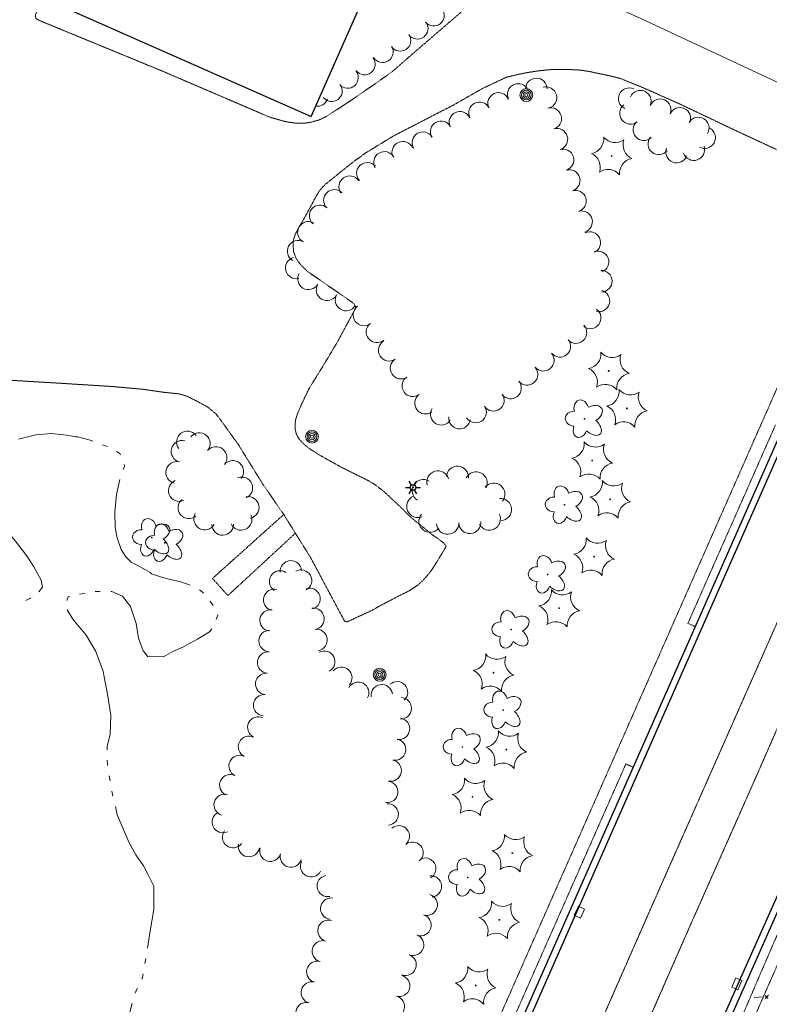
# Model space of a CAD drawing. Extents: x 386588 to 390135, y 96998 to 113606.
# Tile 6 of 93: x 387014 to 387294, y 97620 to 97988. Entities that reach past the tile are written whole.
import ezdxf

# ---------------------------------------------------------------- set-up
doc = ezdxf.new("R2010")
doc.units = 0
doc.header["$MEASUREMENT"] = 0
for name, pattern in [('Wisdot3', [0.1875, 0.125, -0.0625]), ('Wisdot5', [0.1, 0.05, -0.05]), ('Wisdot6', [0.375, 0.125, -0.0625, 0.03125, -0.0625, 0.03125, -0.0625])]:
    doc.linetypes.add(name, pattern=pattern)
for name, color, linetype, lineweight in [('E_BLD', 241, 'Continuous', 25), ('E_DRN', 40, 'Continuous', 15), ('E_DWY', 2, 'Wisdot3', 15), ('E_LAND_Vegetation', 3, 'Continuous', 15), ('E_LTG', 21, 'Continuous', 25), ('E_MISCPROP', 30, 'Continuous', 15), ('E_MISCPROP_HvyDash', 241, 'Wisdot3', 25), ('E_MISCPROP_Railing', 30, 'Continuous', 15), ('E_PATH_Sidewalk', 2, 'Wisdot5', 15), ('E_RDWY', 21, 'Continuous', 25), ('E_RDWY_C_and_G', 21, 'Continuous', 25), ('E_RDWY_PavtEdge', 200, 'Wisdot3', 15), ('E_WTR', 4, 'Wisdot6', 15), ('E_WTR_Elevations', 4, 'Continuous', 15)]:
    doc.layers.add(name, color=color, linetype=linetype, lineweight=lineweight)

# ---------------------------------------------------------------- blocks, each defined once
blk = doc.blocks.new('INLET')
at = {"layer": 'E_DRN', "flags": 128}
blk.add_lwpolyline([(-7.5, 10), (7.5, 10), (7.5, 0), (-7.5, 0)], close=True, dxfattribs=at)
blk = doc.blocks.new('LPOL')
at = {"layer": 'E_LTG'}
for p, q in [((-4, 0), (-1.5, 0)), ((-0.75, 1.3), (-2, 3.46)), ((0.75, 1.3), (2, 3.46)), ((1.5, 0), (4, 0)), ((-2, -3.46), (-0.75, -1.3)), ((2, -3.46), (0.75, -1.3))]:
    blk.add_line(p, q, dxfattribs=at)
for radius in [1.5, 1.5, 1.5, 0.125]:
    blk.add_circle((0, 0), radius, dxfattribs=at)
blk = doc.blocks.new('CTRE')
at = {"layer": 'E_LAND_Vegetation'}
blk.add_circle((0, 0), 0.223, dxfattribs=at)
for centre, start, end in [((-11.97, 8.96), 280.2067, 5.9716), ((1.81, 14.92), 220.2113, 305.9762), ((13.83, 5.89), 160.2113, 245.9762), ((-13.83, -5.9), 340.2113, 65.9762), ((-1.81, -14.93), 40.2113, 125.9762)]:
    blk.add_arc(centre, 7.87, start, end, dxfattribs=at)
at = {"layer": 'E_LAND_Vegetation', "extrusion": (0, 0, -1)}
blk.add_arc((-12.03, -9.04), 7.87, 354.0728, 79.7489, dxfattribs=at)
blk = doc.blocks.new('POLE')
at = {"layer": 'E_MISCPROP'}
for radius in [4.46, 3.35, 2.23, 1.12]:
    blk.add_circle((0, 0), radius, dxfattribs=at)
blk = doc.blocks.new('DTRE')
at = {"layer": 'E_LAND_Vegetation'}
blk.add_circle((-0.18, 0), 0.183, dxfattribs=at)
for centre, major_axis, ratio in [((-1.87, 5.32), (1.36, -4.98), 0.782863), ((4.06, 2.74), (-5.27, -2.93), 0.691916), ((-5.87, 0.15), (4.93, -0.12), 0.832022), ((-2.49, -5.24), (1.8, 4.86), 0.716896), ((3.54, -3.71), (-5.01, 4.58), 0.560249)]:
    blk.add_ellipse(centre, major_axis=major_axis, ratio=ratio, start_param=1.570796, end_param=4.712389, dxfattribs=at)

msp = doc.modelspace()

# ---------------------------------------------------------------- linework, layer by layer
at = {"layer": 'E_BLD'}
for p, q in [((386999.87, 98006.15), (387122.96, 97951.63)), ((387122.96, 97951.63), (387146.59, 98004.98))]:
    msp.add_line(p, q, dxfattribs=at)
at = {"layer": 'E_DWY', "flags": 128}
for points in [[(387134.66, 98048.86), (387140.93, 98046.11), (387135.83, 98034.84), (387132.19, 98026.08), (387150, 98018.13), (387150.47, 98018.99), (387151.82, 98021.38), (387152.98, 98023.01), (387154.03, 98023.83), (387155.47, 98024.07), (387157.31, 98024.14), (387159.72, 98023.72), (387161.39, 98023.32), (387162.58, 98023.01), (387166.15, 98021.43), (387168.62, 98020.48), (387172.46, 98018.95), (387175.92, 98017.48), (387178.93, 98016.24), (387182.32, 98014.67), (387184.32, 98013.46), (387185.87, 98011.76), (387187.38, 98009.26), (387187.9, 98007.77), (387187.95, 98005.79), (387187.53, 98003.03), (387186.3, 98000.02), (387185.52, 97998.59), (387184.98, 97997.73), (387184.2, 97996.61), (387179.2, 97990.81), (387159.24, 97973.63), (387153.2, 97968.33), (387146.67, 97963.73), (387137.67, 97957.53), (387128.67, 97951.67), (387126.03, 97950.39), (387124.55, 97950), (387122.76, 97949.5), (387120.81, 97949.19), (387119.43, 97949.18), (387118.49, 97949.22), (387117.03, 97949.19), (387114.5, 97949.57), (387112.22, 97950.03), (387111.22, 97950.39), (387110.28, 97950.61), (387109.41, 97950.89), (387108.1, 97951.24), (387107.43, 97951.46), (387067.14, 97968.74), (387022.53, 97987.08), (387021.14, 97987.7), (387020.39, 97988.27), (387020.09, 97988.97), (387020.2, 97989.81), (387023.08, 97995.87)], [(387139.16, 97879.33), (387139.74, 97880.79), (387139.16, 97881.66), (387137.9, 97882.65), (387121.6, 97893.89), (387120.4, 97895.02), (387118.93, 97896.54), (387117.38, 97898.78), (387116.48, 97901.13), (387116.26, 97903.66), (387116.42, 97905.71), (387117.08, 97907.75), (387118.36, 97910.18), (387119.4, 97911.86), (387120.46, 97913.75), (387121.61, 97915.87), (387122.91, 97918.22), (387123.91, 97920.11), (387124.47, 97921.17), (387126.18, 97924.09), (387128.09, 97926.16), (387137.93, 97934.11), (387139.73, 97935.49), (387141.51, 97936.71), (387142.75, 97937.69), (387153.6, 97944.33), (387176.34, 97956.06), (387186.99, 97962.14), (387195.91, 97966.32), (387200.34, 97967.37), (387203.41, 97968.01), (387207.66, 97968.66), (387211.91, 97969.12), (387216.86, 97969.25), (387218.75, 97969.23), (387220.86, 97969.11), (387222.96, 97968.99), (387224.61, 97968.8), (387226.13, 97968.55), (387227.23, 97968.38), (387228.72, 97968.03), (387232.07, 97967.32), (387233.4, 97967.05), (387235.11, 97966.66), (387236.76, 97966.27), (387238.64, 97965.75), (387241.8, 97964.44), (387243.93, 97963.61), (387246.03, 97962.75), (387248.68, 97961.58), (387251.28, 97960.47), (387253.48, 97959.43), (387255.66, 97958.49), (387257.98, 97957.46), (387260.04, 97956.56), (387280.46, 97946.86)], [(387280.46, 97946.86), (387304.74, 97935.58), (387313.66, 97931.81)], [(386926.67, 97857.51), (386967.8, 97855.51), (386981.49, 97855.19), (386995.02, 97854.41), (387004.9, 97853.88), (387011.83, 97853.2), (387029.19, 97852.16), (387048.2, 97850.98), (387060.05, 97849.93), (387068.01, 97848.78), (387073.62, 97848.21), (387076.6, 97847.36), (387080.24, 97845.54), (387084.23, 97843.4), (387087.49, 97840.75), (387090.22, 97837.1), (387095.98, 97829.05), (387104.82, 97814.74), (387112.81, 97803.16), (387122.69, 97787.31), (387129.43, 97774.69), (387135.15, 97764.01), (387135.57, 97763.34), (387136.46, 97763.15), (387145.94, 97767.55), (387148.81, 97769.21), (387152.36, 97771.04), (387156.24, 97773.08), (387159.61, 97774.72), (387162.65, 97776.74), (387164.67, 97778.55), (387166.76, 97780.92), (387168.23, 97782.87), (387169.85, 97785.42), (387171.18, 97787.63), (387172.27, 97789.4), (387173.19, 97791.02), (387173.25, 97791.5), (387172.41, 97792.59), (387170.34, 97794.15), (387168.1, 97795.68), (387165.2, 97798.15), (387162.76, 97800.01), (387159.81, 97802.53), (387157.56, 97804.75), (387155.4, 97806.86), (387153.52, 97808.59), (387151.91, 97810.16), (387149.61, 97812.22), (387146.65, 97814.42), (387144.4, 97815.79), (387134.51, 97820.7), (387126.45, 97825.17), (387122.9, 97827.41), (387121.49, 97828.42), (387119.98, 97829.72), (387118.71, 97831.1), (387117.91, 97832.25), (387117.34, 97833.66), (387117.08, 97834.88), (387117, 97835.81), (387117.07, 97837.31), (387117.25, 97838.68), (387117.66, 97840.06), (387118.36, 97841.86), (387119.02, 97843.41), (387122.11, 97849.98), (387128, 97859.49), (387132.88, 97867.69), (387139.16, 97879.33)]]:
    msp.add_lwpolyline(points, dxfattribs=at)
at = {"layer": 'E_LAND_Vegetation'}
for centre, radius, start, end in [((387168.74, 97989.37), 3.96, 219.5908, 39.5754), ((387162.66, 97984.49), 3.96, 216.1245, 36.1092), ((387156.25, 97979.99), 3.96, 213.8872, 33.8719), ((387149.66, 97975.75), 3.96, 211.4886, 31.4732), ((387142.94, 97971.16), 3.96, 217.9721, 37.9567), ((387136.64, 97966.17), 3.96, 221.1796, 41.1643), ((387207.01, 97961.94), 4.02, 0.2298, 180.2145), ((387130.66, 97961.2), 3.96, 217.2296, 37.2143), ((387200.28, 97959.88), 4.02, 25.2342, 205.2189), ((387210.63, 97958.7), 4.02, 285.7326, 105.7173), ((387241.67, 97958.32), 4.01, 65.2926, 245.2773), ((387125.3, 97959.43), 3.96, 260.998, 341.3574), ((387192.94, 97956.53), 4.02, 24.1615, 204.1462), ((387245.86, 97957.38), 4.01, 336.636, 156.6206), ((387253.23, 97954.19), 4.01, 336.636, 156.6206), ((387185.82, 97953.02), 4.02, 26.7844, 206.769), ((387212.42, 97950.89), 4.02, 286.6471, 106.6318), ((387242.14, 97952.83), 4.01, 128.9334, 308.9181), ((387260.6, 97951.01), 4.01, 336.636, 156.6206), ((387178.53, 97949.51), 4.02, 25.0413, 205.0259), ((387267.46, 97947.37), 4.01, 329.735, 149.7197), ((387171.49, 97945.94), 4.02, 28.7521, 208.7368), ((387214.72, 97943.19), 4.02, 286.6471, 106.6318), ((387247.15, 97946.71), 4.01, 132.058, 312.0427), ((387269.85, 97943.75), 4.01, 240.8833, 60.868), ((387164.69, 97941.89), 4.02, 31.6817, 211.6664), ((387252.72, 97941.42), 4.01, 141.1874, 321.1721), ((387157.19, 97938.33), 4.02, 24.1673, 204.152), ((387259.37, 97938.39), 4.01, 159.4757, 339.4604), ((387265.8, 97939.28), 4.01, 198.5763, 18.561), ((387150.35, 97934.54), 4.02, 29.7585, 209.7431), ((387217.02, 97935.5), 4.02, 286.6471, 106.6318), ((387143.99, 97930.45), 4.02, 41.8092, 221.7939), ((387137.4, 97925.46), 4.02, 35.0807, 215.0654), ((387219.32, 97927.8), 4.02, 286.6471, 106.6318), ((387131.67, 97920.37), 4.02, 44.374, 224.3587), ((387221.62, 97920.11), 4.02, 286.6471, 106.6318), ((387126.34, 97914.62), 4.02, 49.3525, 229.3372), ((387223.92, 97912.41), 4.02, 286.6471, 106.6318), ((387121.98, 97908.45), 4.02, 61.2938, 241.2785), ((387226.97, 97904.65), 4.02, 295.2359, 115.2206), ((387118.13, 97901.41), 4.02, 61.2938, 241.2785), ((387230.08, 97897.42), 4.02, 290.9679, 110.9526), ((387117.45, 97895.17), 4.02, 104.2305, 284.2152), ((387122.01, 97891.09), 4.02, 149.4377, 329.4224), ((387231.27, 97890.2), 4.02, 271.8244, 91.8091), ((387128.93, 97887.02), 4.02, 149.5276, 329.5123), ((387136.02, 97883.21), 4.02, 149.1927, 329.1774), ((387230.4, 97882.9), 4.02, 254.7594, 74.7441), ((387142.72, 97877.62), 4.02, 126.3451, 306.3298), ((387227.12, 97876.51), 4.02, 233.6324, 53.6171), ((387147.55, 97871.32), 4.02, 128.8639, 308.8486), ((387221.79, 97871.04), 4.02, 223.2771, 43.2618), ((387152.15, 97864.47), 4.02, 122.6534, 302.6381), ((387215.83, 97865.93), 4.02, 218.5945, 38.5792), ((387209.65, 97860.72), 4.02, 220.2054, 40.1901), ((387156.56, 97857.78), 4.02, 123.063, 303.0477), ((387203.55, 97855.46), 4.02, 220.7923, 40.777), ((387160.94, 97851.19), 4.02, 126.2377, 306.2224), ((387197.4, 97850.38), 4.02, 219.3132, 39.2979), ((387165.69, 97844.71), 4.02, 126.2377, 306.2224), ((387191.02, 97845.78), 4.02, 214.8261, 34.8108), ((387171.53, 97840.57), 4.02, 148.0123, 327.997), ((387184.37, 97841.41), 4.02, 212.9181, 32.9028), ((387178.37, 97839.13), 4.02, 172.8855, 352.8701), ((387076.86, 97830.24), 4.06, 37.2384, 217.223), ((387081.25, 97829.61), 4.06, 320.3183, 140.303), ((387074.85, 97826.72), 4.06, 75.7549, 255.7396), ((387087.5, 97824.42), 4.06, 320.3183, 140.303), ((387072.85, 97818.85), 4.06, 75.7549, 255.7396), ((387093.75, 97819.24), 4.06, 320.3183, 140.303), ((387170.33, 97815.33), 4.15, 16.3385, 196.3231), ((387177.6, 97817.05), 4.15, 356.3112, 176.2958), ((387184.56, 97814.95), 4.15, 333.3969, 153.3816), ((387073.84, 97812.16), 4.06, 111.809, 291.7936), ((387097.1, 97813.11), 4.06, 292.0315, 112.0162), ((387164.83, 97812.09), 4.15, 58.1094, 238.094), ((387191.14, 97810.75), 4.15, 321.5236, 141.5083), ((387077.41, 97805.69), 4.06, 129.2228, 309.2075), ((387099.51, 97805.8), 4.06, 281.3347, 101.3194), ((387162.83, 97806.19), 4.15, 113.1855, 293.1702), ((387193.62, 97805.04), 4.15, 274.3109, 94.2956), ((387083.31, 97801.52), 4.06, 150.5135, 330.4981), ((387096.85, 97801.38), 4.06, 203.8687, 23.8534), ((387167.37, 97800.68), 4.15, 141.1099, 321.0946), ((387173.96, 97799.94), 4.15, 182.7019, 2.6866), ((387182.2, 97800.23), 4.15, 184.0103, 3.9949), ((387189.48, 97801.45), 4.15, 206.496, 26.4807), ((387089.98, 97799.51), 4.06, 180.9633, 0.948), ((387115.42, 97782), 3.99, 5.1344, 185.1191), ((387111.43, 97778.23), 3.99, 56.7757, 236.7604), ((387119.24, 97778.55), 3.99, 299.2414, 119.226), ((387109.21, 97771.35), 3.99, 75.3689, 255.3536), ((387122.43, 97771.73), 3.99, 288.1891, 108.1738), ((387107.86, 97763.69), 3.99, 80.7481, 260.7328), ((387123.87, 97764.27), 3.99, 278.3922, 98.3769), ((387107.52, 97756), 3.99, 88.2168, 268.2015), ((387125.04, 97756.38), 3.99, 278.48, 98.4647), ((387127.91, 97748.28), 3.99, 297.7217, 117.7064), ((387106.94, 97747.96), 3.99, 85.7277, 265.7124), ((387134.28, 97742.29), 3.99, 319.9225, 139.9072), ((387106.24, 97739.98), 3.99, 84.7442, 264.7289), ((387140.55, 97736.69), 3.99, 332.1863, 152.171), ((387149.39, 97735.76), 3.99, 8.4194, 188.404), ((387155.06, 97736.87), 3.99, 311.7333, 131.7179), ((387105.49, 97732.04), 3.99, 84.5521, 264.5367), ((387156.45, 97730.89), 3.99, 268.3887, 88.3734), ((387103.28, 97723.74), 3.99, 64.1452, 244.1299), ((387155.79, 97723.25), 3.99, 260.5883, 80.5729), ((387099.81, 97716.56), 3.99, 64.1452, 244.1299), ((387154.34, 97715.51), 3.99, 257.9967, 77.9814), ((387096.33, 97709.39), 3.99, 64.1452, 244.1299), ((387152.7, 97707.69), 3.99, 258.3809, 78.3655), ((387092.85, 97702.21), 3.99, 64.1452, 244.1299), ((387151.41, 97699.7), 3.99, 261.7472, 81.7319), ((387090.73, 97694.89), 3.99, 73.6851, 253.6698), ((387151.58, 97691.33), 3.99, 273.5186, 93.5033), ((387090.05, 97688.45), 3.99, 115.2221, 295.2068), ((387155.71, 97683.14), 3.99, 310.0121, 129.9968), ((387093.87, 97682.86), 3.99, 142.7435, 322.7281), ((387099.79, 97679.48), 3.99, 169.7293, 349.7139), ((387107.78, 97677.76), 3.99, 164.0464, 344.0311), ((387160.83, 97677.04), 3.99, 309.5475, 129.5322), ((387115.45, 97675.57), 3.99, 164.0464, 344.0311), ((387123, 97671.96), 3.99, 152.6167, 332.6013), ((387165.57, 97671.08), 3.99, 300.1014, 120.0861), ((387129.2, 97664.62), 3.99, 100.5217, 280.5064), ((387167.7, 97664.47), 3.99, 276.4012, 96.3859), ((387166.13, 97657.61), 3.99, 253.1258, 73.1105), ((387130.5, 97656.16), 3.99, 83.4598, 263.4444), ((387163.82, 97649.98), 3.99, 253.1258, 73.1105), ((387129.48, 97647.93), 3.99, 74.6008, 254.5855), ((387161.08, 97642.65), 3.99, 249.2538, 69.2385), ((387127.36, 97640.24), 3.99, 74.6008, 254.5855), ((387158.25, 97635.19), 3.99, 249.2538, 69.2385), ((387125.3, 97632.56), 3.99, 75.0784, 255.0631), ((387155.85, 97627.35), 3.99, 255.7471, 75.7318), ((387123.25, 97624.86), 3.99, 75.331, 255.3157), ((387121.23, 97617.15), 3.99, 75.331, 255.3157), ((387153.89, 97619.62), 3.99, 255.7471, 75.7318)]:
    msp.add_arc(centre, radius, start, end, dxfattribs=at)
at = {"layer": 'E_MISCPROP_HvyDash', "flags": 128}
msp.add_lwpolyline([(387112.79, 97803.18), (387086.19, 97779.33), (387091.94, 97772.95), (387117.13, 97796.23)], dxfattribs=at)
at = {"layer": 'E_MISCPROP_Railing'}
for p, q in [((387292.35, 97622.61), (387293.63, 97623.87)), ((387292.35, 97623.79), (387293.43, 97622.7))]:
    msp.add_line(p, q, dxfattribs=at)
at = {"layer": 'E_MISCPROP_Railing', "flags": 128}
for points in [[(387220.33, 97999.96), (387246.02, 97988.2), (387285.75, 97969.66), (387323.21, 97952.17)], [(387288.29, 97623.01), (387291.9, 97623.22)]]:
    msp.add_lwpolyline(points, dxfattribs=at)
at = {"layer": 'E_PATH_Sidewalk', "lineweight": 15}
for p, q in [((387296.24, 97836.56), (387263.59, 97762.59)), ((387263.59, 97762.59), (387266.33, 97761.38)), ((387240.43, 97710.12), (387085.26, 97358.55)), ((387240.43, 97710.12), (387243.18, 97708.91))]:
    msp.add_line(p, q, dxfattribs=at)
at = {"layer": 'E_PATH_Sidewalk', "flags": 128}
for points in [[(387291.86, 97839.04), (387312.64, 97886.19)], [(387291.86, 97839.04), (387080.72, 97360.65), (387080.74, 97360.69), (387076.61, 97352.34)], [(387150.87, 97314.03), (387161.65, 97339.08), (387177.32, 97375.04), (387195.54, 97416.14), (387214.6, 97458.98), (387246.87, 97531.01), (387263.98, 97569.68), (387290.79, 97632.27), (387301.7, 97657.45), (387308.09, 97671.65)]]:
    msp.add_lwpolyline(points, dxfattribs=at)
msp.add_lwpolyline([(387312.96, 97671.38), (387160.23, 97325.32), (387129.58, 97257.07, -0.009759), (387032.06, 97054.24), (387049.87, 97021.64), (387042.08, 97006.59)], format="xyb", dxfattribs=at)
at = {"layer": 'E_RDWY', "flags": 128}
for points in [[(387152.25, 97333.03), (387177.78, 97391.13), (387194.11, 97428.4), (387210.14, 97464.66), (387239.28, 97530.88), (387258.32, 97573.6), (387282.37, 97628.16), (387301.81, 97671.88)], [(387154.53, 97332.03), (387180.07, 97390.13), (387196.4, 97427.39), (387212.43, 97463.65), (387241.56, 97529.86), (387260.61, 97572.59), (387284.66, 97627.15), (387304.09, 97670.87)]]:
    msp.add_lwpolyline(points, dxfattribs=at)
at = {"layer": 'E_RDWY_C_and_G'}
msp.add_line((387090.24, 97356.21), (387301.27, 97834.35), dxfattribs=at)
at = {"layer": 'E_RDWY_C_and_G', "linetype": 'Continuous', "lineweight": 25, "flags": 128}
msp.add_lwpolyline([(387087.96, 97357.22), (387298.94, 97835.25)], dxfattribs=at)
at = {"layer": 'E_RDWY_PavtEdge', "flags": 128}
for points in [[(387492.05, 98206.62), (387462.11, 98137.97), (387432.92, 98071.66), (387400.37, 97997.76), (387371.64, 97932.67), (387346.75, 97875.94), (387318.01, 97810.76), (387294.62, 97757.77), (387272.28, 97707.22), (387246.84, 97649.67), (387226.56, 97603.54), (387201.27, 97545.75), (387175.35, 97487.35), (387150.62, 97431.19), (387129.1, 97382.66), (387111.99, 97344.05)], [(387499.79, 98183.07), (387476.82, 98131.48), (387447.56, 98064.88), (387423.29, 98009.88), (387403.68, 97965.97), (387386.32, 97926.49), (387364.3, 97876.37), (387340.9, 97823.48), (387316.29, 97767.68), (387289.76, 97707.02), (387263.19, 97647.04), (387236.4, 97586.02), (387219.31, 97547.69), (387195.08, 97492.33), (387169.24, 97433.9), (387146.59, 97383.2)]]:
    msp.add_lwpolyline(points, dxfattribs=at)
at = {"layer": 'E_WTR', "flags": 128}
msp.add_lwpolyline([(387058.16, 97626.42), (387057.32, 97624.66)], dxfattribs=at)
at = {"layer": 'E_WTR_Elevations', "flags": 128}
for points in [[(387013.81, 97831.31), (387014.28, 97831.45), (387020.31, 97832.95), (387026.08, 97833.4), (387031.82, 97832.79), (387035.21, 97832.21), (387035.8, 97832.19), (387040.58, 97830.86), (387041.52, 97830.52)], [(387045.19, 97829.2), (387047.02, 97828.54)], [(387050.44, 97826.7), (387051.6, 97826), (387051.84, 97825.46)], [(387053.2, 97821.83), (387053.33, 97821.08), (387052.93, 97819.96)], [(387051.61, 97816.29), (387050.4, 97810.7), (387049.75, 97804.2), (387049.89, 97798.34), (387050.61, 97794.5), (387052.12, 97790.16), (387052.97, 97788.75)], [(387021.41, 97774.4), (387022.82, 97776.06), (387022.23, 97778.67), (387019.5, 97783.69), (387017.12, 97787.34), (387015.2, 97790.05), (387012.53, 97793.33), (387010.23, 97796.22), (387008.37, 97797.16)], [(387052.97, 97788.75), (387053.82, 97787.34), (387055.89, 97785.47), (387058.39, 97784.18), (387061.2, 97782.5), (387062.95, 97781.5), (387063.42, 97781.11), (387066.76, 97779.97), (387069.99, 97779.03), (387074.39, 97778.12), (387077.88, 97776.84)], [(387044.31, 97774.52), (387043.18, 97774.5), (387042.36, 97774.45)], [(387061.14, 97751.28), (387060.28, 97752.37), (387058.59, 97757.04), (387057.78, 97762.49), (387055.61, 97768.89), (387052.6, 97772.78), (387048.61, 97774.42), (387048.21, 97774.44)], [(387081.3, 97775.05), (387082.49, 97774.19), (387082.81, 97773.83)], [(387016.59, 97771.14), (387018.02, 97771.91), (387018.29, 97772.09)], [(387032.83, 97772.62), (387032.39, 97772.48), (387031.82, 97771.11)], [(387038.54, 97773.74), (387036.61, 97773.53)], [(387085.38, 97770.9), (387086.43, 97769.26)], [(387031.92, 97767.64), (387034.08, 97764.2), (387039.11, 97758.23), (387042.52, 97752.37), (387045.4, 97744.7), (387045.66, 97743.31)], [(387088.17, 97765.84), (387088.21, 97765.59), (387087.6, 97764.01)], [(387085.91, 97760.54), (387085.02, 97759.4), (387080.65, 97756.63), (387075.15, 97753.68), (387071.41, 97752.07), (387067.96, 97750.04), (387061.97, 97750.24), (387061.14, 97751.28)], [(387045.66, 97743.31), (387047.02, 97736.21), (387048.3, 97728.33), (387048.04, 97721.18), (387046.86, 97716.8), (387046.89, 97715.44)], [(387046.94, 97711.54), (387046.97, 97709.75), (387046.99, 97709.6)], [(387047.64, 97705.75), (387047.96, 97703.83)], [(387048.62, 97699.99), (387049.06, 97698.09)], [(387049.95, 97694.3), (387050.68, 97691.14), (387055.1, 97680.68), (387057.56, 97676.21), (387060.47, 97672.19), (387062.08, 97668.98)], [(387062.08, 97668.98), (387064.28, 97664.59), (387064.27, 97655.87), (387062.96, 97647.86), (387061.98, 97641.42)], [(387061.36, 97637.57), (387061.01, 97635.65)], [(387060.31, 97631.82), (387060.05, 97630.38), (387059.84, 97629.94)], [(387056.19, 97620.95), (387054.23, 97613.11), (387052.66, 97606.69), (387051.87, 97601.52), (387051.84, 97600.14), (387052.26, 97593.47), (387052.27, 97593.2)]]:
    msp.add_lwpolyline(points, dxfattribs=at)

# ---------------------------------------------------------------- block references
at = {"layer": 'E_DRN', "xscale": 0.25, "yscale": 0.25, "zscale": 0.25}
for p, rotation in [((387224.26, 97654.3), 64.83094032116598), ((387282.99, 97627.62), 66.03943648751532)]:
    msp.add_blockref('INLET', p, dxfattribs=dict(at, rotation=rotation))
at = {"layer": 'E_LAND_Vegetation'}
for name, p, xscale, yscale, zscale in [('CTRE', (387235.13, 97936.93), 0.7108526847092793, 0.7108526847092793, 0.7108526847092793), ('CTRE', (387234.05, 97856.75), 0.7108526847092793, 0.7108526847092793, 0.7108526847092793), ('CTRE', (387240.84, 97842.78), 0.7108526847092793, 0.7108526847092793, 0.7108526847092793), ('DTRE', (387225.12, 97838.86), 0.6769248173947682, 0.6769248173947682, 0.6769248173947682), ('CTRE', (387227.84, 97823.32), 0.7108526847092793, 0.7108526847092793, 0.7108526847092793), ('CTRE', (387234.6, 97808.84), 0.7108526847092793, 0.7108526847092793, 0.7108526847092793), ('DTRE', (387217.68, 97806.81), 0.6769248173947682, 0.6769248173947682, 0.6769248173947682), ('DTRE', (387063.7, 97794.63), 0.6769248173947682, 0.6769248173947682, 0.6769248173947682), ('DTRE', (387068.55, 97792.61), 0.6769248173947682, 0.6769248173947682, 0.6769248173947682), ('CTRE', (387228.59, 97787.47), 0.7108526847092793, 0.7108526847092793, 0.7108526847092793), ('DTRE', (387211.35, 97780.82), 0.6769248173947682, 0.6769248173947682, 0.6769248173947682), ('CTRE', (387215.57, 97768.23), 0.7108526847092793, 0.7108526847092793, 0.7108526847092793), ('DTRE', (387197.75, 97760.28), 0.6769248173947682, 0.6769248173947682, 0.6769248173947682), ('CTRE', (387191.07, 97744.16), 0.7108526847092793, 0.7108526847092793, 0.7108526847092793), ('DTRE', (387194.76, 97730.26), 0.6769248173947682, 0.6769248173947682, 0.6769248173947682), ('DTRE', (387179.57, 97716.43), 0.6769248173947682, 0.6769248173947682, 0.6769248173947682), ('CTRE', (387195.83, 97715.49), 0.7108526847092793, 0.7108526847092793, 0.7108526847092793), ('CTRE', (387183.22, 97697.85), 0.7108526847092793, 0.7108526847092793, 0.7108526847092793), ('CTRE', (387198.07, 97676.88), 0.7108526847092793, 0.7108526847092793, 0.7108526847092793), ('DTRE', (387181.55, 97667.8), 0.6769248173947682, 0.6769248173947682, 0.6769248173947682), ('CTRE', (387193.24, 97651.99), 0.7108526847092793, 0.7108526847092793, 0.7108526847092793), ('CTRE', (387184.39, 97627.54), 0.7108526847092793, 0.7108526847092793, 0.7108526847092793)]:
    msp.add_blockref(name, p, dxfattribs=dict(at, xscale=xscale, yscale=yscale, zscale=zscale))
at = {"layer": 'E_LTG', "xscale": 0.692840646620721, "yscale": 0.692840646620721, "zscale": 0.692840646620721}
msp.add_blockref('LPOL', (387161, 97813.27), dxfattribs=at)
at = {"layer": 'E_MISCPROP', "xscale": 0.5377037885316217, "yscale": 0.5377037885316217, "zscale": 0.5377037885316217}
for p in [(387203.29, 97959.64), (387123.3, 97832.23), (387148.58, 97743.41)]:
    msp.add_blockref('POLE', p, dxfattribs=at)

doc.saveas('drawing.dxf')
